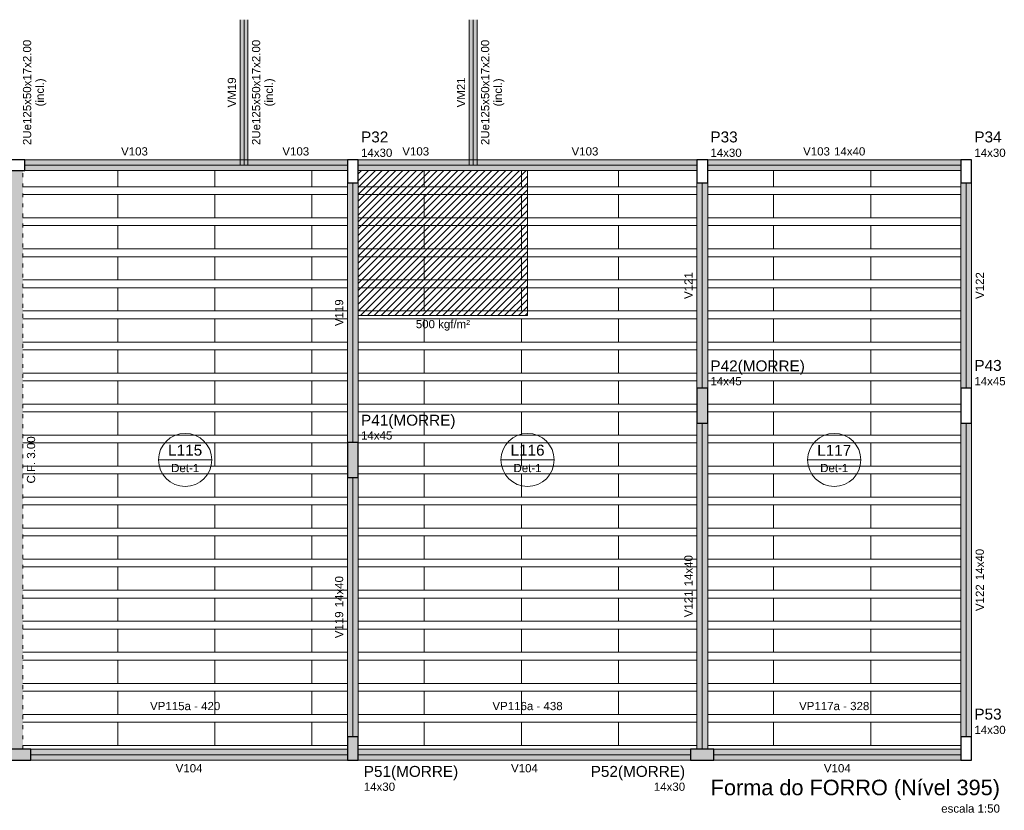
# Model space of a CAD drawing. Header units: millimetres. Extents: x 10906 to 25863, y 1966 to 4861.
# Tile 93 of 163: x 11477 to 11503, y 2928 to 2948. Entities that reach past the tile are written whole.
import ezdxf

# ---------------------------------------------------------------- set-up
doc = ezdxf.new("R2010")
doc.units = ezdxf.units.MM
doc.linetypes.add('DOT2', pattern=[3.175, 0, -3.175])
for name, color, linetype, lineweight in [('CR-Paredes', 7, 'Continuous', 5), ('CR-Textos dos elementos', 4, 'Continuous', 30), ('FO-Contraflechas', 7, 'Continuous', 5), ('FO-Eixos', 5, 'Continuous', 5), ('FO-Hachura pilar que morre', 106, 'Continuous', 5), ('FO-Hachura viga', 41, 'Continuous', 5), ('FO-Hachura viga chata ou invertida', 70, 'Continuous', 5), ('FO-Hachura viga genérica inclinada', 243, 'Continuous', 5), ('FO-Hachuras das lajes', 1, 'Continuous', 20), ('FO-Pilares', 4, 'Continuous', 30), ('FO-Textos das lajes', 3, 'Continuous', 20), ('FO-Textos das vigas', 7, 'Continuous', 5), ('FO-Textos dos pilares', 7, 'Continuous', 5), ('FO-Títulos', 7, 'Continuous', 20), ('FO-Vigas', 1, 'Continuous', 20), ('FO-Vigas genéricas', 1, 'Continuous', 20), ('LC-Textos', 7, 'Continuous', 20)]:
    doc.layers.add(name, color=color, linetype=linetype, lineweight=lineweight)
doc.styles.add('Arial', font='arial.ttf')

msp = doc.modelspace()

# ---------------------------------------------------------------- hatches: boundary and pattern name
at = {"layer": 'CR-Paredes', "linetype": 'Continuous'}
h = msp.add_hatch(dxfattribs=at)
h.set_pattern_fill('ANSI31', color=256, style=0)
h.set_pattern_definition([(45, (11419.78654, 2929.25891), (-0.08838835, 0.08838835), [])])
h.paths.add_polyline_path([(11486.02654, 2940.57891), (11490.38654, 2940.57891), (11490.38654, 2944.31891), (11486.02654, 2944.31891), (11486.02654, 2940.57891)])
at = {"layer": 'FO-Hachura pilar que morre', "linetype": 'Continuous'}
for points in [[(11494.74654, 2937.80891), (11494.88654, 2937.80891), (11495.02654, 2937.80891), (11495.02654, 2938.25891), (11495.02654, 2938.70891), (11494.88654, 2938.70891), (11494.74654, 2938.70891), (11494.74654, 2938.25891)], [(11485.74654, 2936.40891), (11485.88654, 2936.40891), (11486.02654, 2936.40891), (11486.02654, 2936.85891), (11486.02654, 2937.30891), (11485.88654, 2937.30891), (11485.74654, 2937.30891), (11485.74654, 2936.85891)], [(11485.74654, 2929.11891), (11485.88654, 2929.11891), (11486.02654, 2929.11891), (11486.02654, 2929.41891), (11486.02654, 2929.71891), (11485.88654, 2929.71891), (11485.74654, 2929.71891), (11485.74654, 2929.41891)], [(11477.58654, 2929.11891), (11477.58654, 2929.25891), (11477.58654, 2929.39891), (11477.13654, 2929.39891), (11476.68654, 2929.39891), (11476.68654, 2929.25891), (11476.68654, 2929.11891), (11477.13654, 2929.11891)], [(11495.18654, 2929.11891), (11495.18654, 2929.25891), (11495.18654, 2929.39891), (11494.88654, 2929.39891), (11494.58654, 2929.39891), (11494.58654, 2929.25891), (11494.58654, 2929.11891), (11494.88654, 2929.11891)]]:
    msp.add_hatch(color=256, dxfattribs=at).paths.add_polyline_path(points)
at = {"layer": 'FO-Hachura viga', "linetype": 'Continuous'}
for points in [[(11483.08454, 2944.59891), (11483.08454, 2944.59891), (11477.43654, 2944.59891), (11477.43654, 2944.31891), (11483.08454, 2944.31891), (11483.08454, 2944.59891)], [(11485.74654, 2944.59891), (11485.74654, 2944.59891), (11483.08454, 2944.59891), (11483.08454, 2944.31891), (11485.74654, 2944.31891), (11485.74654, 2944.59891)], [(11488.98454, 2944.59891), (11488.98454, 2944.59891), (11486.02654, 2944.59891), (11486.02654, 2944.31891), (11488.98454, 2944.31891), (11488.98454, 2944.59891)], [(11494.74654, 2944.59911), (11494.74654, 2944.59911), (11488.98454, 2944.59911), (11488.98454, 2944.31891), (11494.74654, 2944.31891), (11494.74654, 2944.59911)], [(11501.54654, 2944.59891), (11501.54654, 2944.59891), (11495.02654, 2944.59891), (11495.02654, 2944.31891), (11501.54654, 2944.31891), (11501.54654, 2944.59891)], [(11486.02654, 2943.99891), (11486.02654, 2943.99891), (11485.74654, 2943.99891), (11485.74654, 2937.30891), (11486.02654, 2937.30891), (11486.02654, 2943.99891)], [(11495.02654, 2943.99891), (11495.02654, 2943.99891), (11494.74654, 2943.99891), (11494.74654, 2938.70891), (11495.02654, 2938.70891), (11495.02654, 2943.99891)], [(11501.82654, 2943.99891), (11501.82654, 2943.99891), (11501.54654, 2943.99891), (11501.54654, 2938.70891), (11501.82654, 2938.70891), (11501.82654, 2943.99891)], [(11495.02654, 2937.80891), (11495.02654, 2937.80891), (11494.74654, 2937.80891), (11494.74654, 2929.39891), (11495.02654, 2929.39891), (11495.02654, 2937.80891)], [(11501.82654, 2937.80891), (11501.82654, 2937.80891), (11501.54654, 2937.80891), (11501.54654, 2929.71891), (11501.82654, 2929.71891), (11501.82654, 2937.80891)], [(11486.02654, 2936.40891), (11486.02654, 2936.40891), (11485.74654, 2936.40891), (11485.74654, 2929.71891), (11486.02654, 2929.71891), (11486.02654, 2936.40891)], [(11485.74654, 2929.39891), (11485.74654, 2929.39891), (11477.58654, 2929.39891), (11477.58654, 2929.11891), (11485.74654, 2929.11891), (11485.74654, 2929.39891)], [(11494.58654, 2929.39891), (11494.58654, 2929.39891), (11486.02654, 2929.39891), (11486.02654, 2929.11891), (11494.58654, 2929.11891), (11494.58654, 2929.39891)], [(11501.54654, 2929.39891), (11501.54654, 2929.39891), (11495.18654, 2929.39891), (11495.18654, 2929.11891), (11501.54654, 2929.11891), (11501.54654, 2929.39891)]]:
    msp.add_hatch(color=256, dxfattribs=at).paths.add_polyline_path(points)
at = {"layer": 'FO-Hachura viga chata ou invertida', "linetype": 'Continuous'}
msp.add_hatch(color=256, dxfattribs=at).paths.add_polyline_path([(11477.38654, 2944.31891), (11477.38654, 2944.31891), (11476.88654, 2944.31891), (11476.88654, 2929.39891), (11477.38654, 2929.39891), (11477.38654, 2944.31891)])
at = {"layer": 'FO-Hachura viga genérica inclinada', "linetype": 'Continuous'}
for points in [[(11483.18454, 2948.20891), (11483.18454, 2948.20891), (11482.98454, 2948.20891), (11482.98454, 2944.45891), (11483.18454, 2944.45891), (11483.18454, 2948.20891)], [(11489.08454, 2948.20891), (11489.08454, 2948.20891), (11488.88454, 2948.20891), (11488.88454, 2944.45891), (11489.08454, 2944.45891), (11489.08454, 2948.20891)]]:
    msp.add_hatch(color=256, dxfattribs=at).paths.add_polyline_path(points)

# ---------------------------------------------------------------- linework, layer by layer
at = {"layer": 'CR-Paredes'}
msp.add_lwpolyline([(11486.02654, 2940.57891), (11490.38654, 2940.57891), (11490.38654, 2944.31891), (11486.02654, 2944.31891), (11486.02654, 2940.57891)], close=True, dxfattribs=at)
at = {"layer": 'FO-Eixos'}
for p, q in [((11483.08454, 2944.45891), (11483.08454, 2948.20891)), ((11488.98454, 2944.45891), (11488.98454, 2948.20891)), ((11477.43654, 2944.45891), (11483.08454, 2944.45891)), ((11483.08454, 2944.45891), (11485.74654, 2944.45891)), ((11486.02654, 2944.45891), (11488.98454, 2944.45891)), ((11488.98454, 2944.45891), (11494.74654, 2944.45891)), ((11495.02654, 2944.45891), (11501.54654, 2944.45891)), ((11485.88654, 2937.30891), (11485.88654, 2943.99891)), ((11494.88654, 2938.70891), (11494.88654, 2943.99891)), ((11501.68654, 2938.70891), (11501.68654, 2943.99891)), ((11494.88654, 2929.39891), (11494.88654, 2937.80891)), ((11501.68654, 2929.71891), (11501.68654, 2937.80891)), ((11485.88654, 2929.71891), (11485.88654, 2936.40891)), ((11477.58654, 2929.25891), (11485.74654, 2929.25891)), ((11486.02654, 2929.25891), (11494.58654, 2929.25891)), ((11495.18654, 2929.25891), (11501.54654, 2929.25891))]:
    msp.add_line(p, q, dxfattribs=at)
for points in [[(11477.38654, 2943.89891), (11479.83154, 2943.89891), (11479.83154, 2944.31891)], [(11479.83154, 2944.31891), (11479.83154, 2943.89891), (11482.33154, 2943.89891), (11482.33154, 2944.31891)], [(11482.33154, 2944.31891), (11482.33154, 2943.89891), (11484.83154, 2943.89891), (11484.83154, 2944.31891)], [(11484.83154, 2944.31891), (11484.83154, 2943.89891), (11485.74654, 2943.89891)], [(11486.02654, 2943.89891), (11487.72654, 2943.89891), (11487.72654, 2944.31891)], [(11487.72654, 2944.31891), (11487.72654, 2943.89891), (11490.22654, 2943.89891), (11490.22654, 2944.31891)], [(11490.22654, 2944.31891), (11490.22654, 2943.89891), (11492.72654, 2943.89891), (11492.72654, 2944.31891)], [(11492.72654, 2944.31891), (11492.72654, 2943.89891), (11494.74654, 2943.89891)], [(11495.02654, 2943.89891), (11496.72654, 2943.89891), (11496.72654, 2944.31891)], [(11496.72654, 2944.31891), (11496.72654, 2943.89891), (11499.22654, 2943.89891), (11499.22654, 2944.31891)], [(11499.22654, 2944.31891), (11499.22654, 2943.89891), (11501.54654, 2943.89891)], [(11477.38654, 2943.09891), (11479.83154, 2943.09891), (11479.83154, 2943.69891), (11477.38654, 2943.69891)], [(11485.74654, 2943.69891), (11484.83154, 2943.69891), (11484.83154, 2943.09891), (11485.74654, 2943.09891)], [(11486.02654, 2943.09891), (11487.72654, 2943.09891), (11487.72654, 2943.69891), (11486.02654, 2943.69891)], [(11494.74654, 2943.69891), (11492.72654, 2943.69891), (11492.72654, 2943.09891), (11494.74654, 2943.09891)], [(11495.02654, 2943.09891), (11496.72654, 2943.09891), (11496.72654, 2943.69891), (11495.02654, 2943.69891)], [(11501.54654, 2943.69891), (11499.22654, 2943.69891), (11499.22654, 2943.09891), (11501.54654, 2943.09891)], [(11477.38654, 2942.29891), (11479.83154, 2942.29891), (11479.83154, 2942.89891), (11477.38654, 2942.89891)], [(11485.74654, 2942.89891), (11484.83154, 2942.89891), (11484.83154, 2942.29891), (11485.74654, 2942.29891)], [(11486.02654, 2942.29891), (11487.72654, 2942.29891), (11487.72654, 2942.89891), (11486.02654, 2942.89891)], [(11494.74654, 2942.89891), (11492.72654, 2942.89891), (11492.72654, 2942.29891), (11494.74654, 2942.29891)], [(11495.02654, 2942.29891), (11496.72654, 2942.29891), (11496.72654, 2942.89891), (11495.02654, 2942.89891)], [(11501.54654, 2942.89891), (11499.22654, 2942.89891), (11499.22654, 2942.29891), (11501.54654, 2942.29891)], [(11477.38654, 2941.49891), (11479.83154, 2941.49891), (11479.83154, 2942.09891), (11477.38654, 2942.09891)], [(11485.74654, 2942.09891), (11484.83154, 2942.09891), (11484.83154, 2941.49891), (11485.74654, 2941.49891)], [(11486.02654, 2941.49891), (11487.72654, 2941.49891), (11487.72654, 2942.09891), (11486.02654, 2942.09891)], [(11494.74654, 2942.09891), (11492.72654, 2942.09891), (11492.72654, 2941.49891), (11494.74654, 2941.49891)], [(11495.02654, 2941.49891), (11496.72654, 2941.49891), (11496.72654, 2942.09891), (11495.02654, 2942.09891)], [(11501.54654, 2942.09891), (11499.22654, 2942.09891), (11499.22654, 2941.49891), (11501.54654, 2941.49891)], [(11477.38654, 2940.69891), (11479.83154, 2940.69891), (11479.83154, 2941.29891), (11477.38654, 2941.29891)], [(11485.74654, 2941.29891), (11484.83154, 2941.29891), (11484.83154, 2940.69891), (11485.74654, 2940.69891)], [(11486.02654, 2940.69891), (11487.72654, 2940.69891), (11487.72654, 2941.29891), (11486.02654, 2941.29891)], [(11494.74654, 2941.29891), (11492.72654, 2941.29891), (11492.72654, 2940.69891), (11494.74654, 2940.69891)], [(11495.02654, 2940.69891), (11496.72654, 2940.69891), (11496.72654, 2941.29891), (11495.02654, 2941.29891)], [(11501.54654, 2941.29891), (11499.22654, 2941.29891), (11499.22654, 2940.69891), (11501.54654, 2940.69891)], [(11477.38654, 2939.89891), (11479.83154, 2939.89891), (11479.83154, 2940.49891), (11477.38654, 2940.49891)], [(11485.74654, 2940.49891), (11484.83154, 2940.49891), (11484.83154, 2939.89891), (11485.74654, 2939.89891)], [(11486.02654, 2939.89891), (11487.72654, 2939.89891), (11487.72654, 2940.49891), (11486.02654, 2940.49891)], [(11494.74654, 2940.49891), (11492.72654, 2940.49891), (11492.72654, 2939.89891), (11494.74654, 2939.89891)], [(11495.02654, 2939.89891), (11496.72654, 2939.89891), (11496.72654, 2940.49891), (11495.02654, 2940.49891)], [(11501.54654, 2940.49891), (11499.22654, 2940.49891), (11499.22654, 2939.89891), (11501.54654, 2939.89891)], [(11477.38654, 2939.09891), (11479.83154, 2939.09891), (11479.83154, 2939.69891), (11477.38654, 2939.69891)], [(11485.74654, 2939.69891), (11484.83154, 2939.69891), (11484.83154, 2939.09891), (11485.74654, 2939.09891)], [(11486.02654, 2939.09891), (11487.72654, 2939.09891), (11487.72654, 2939.69891), (11486.02654, 2939.69891)], [(11494.74654, 2939.69891), (11492.72654, 2939.69891), (11492.72654, 2939.09891), (11494.74654, 2939.09891)], [(11495.02654, 2939.09891), (11496.72654, 2939.09891), (11496.72654, 2939.69891), (11495.02654, 2939.69891)], [(11501.54654, 2939.69891), (11499.22654, 2939.69891), (11499.22654, 2939.09891), (11501.54654, 2939.09891)], [(11477.38654, 2938.29891), (11479.83154, 2938.29891), (11479.83154, 2938.89891), (11477.38654, 2938.89891)], [(11485.74654, 2938.89891), (11484.83154, 2938.89891), (11484.83154, 2938.29891), (11485.74654, 2938.29891)], [(11486.02654, 2938.29891), (11487.72654, 2938.29891), (11487.72654, 2938.89891), (11486.02654, 2938.89891)], [(11494.74654, 2938.89891), (11492.72654, 2938.89891), (11492.72654, 2938.29891), (11494.74654, 2938.29891)], [(11495.02654, 2938.29891), (11496.72654, 2938.29891), (11496.72654, 2938.89891), (11495.02654, 2938.89891)], [(11501.54654, 2938.89891), (11499.22654, 2938.89891), (11499.22654, 2938.29891), (11501.54654, 2938.29891)], [(11477.38654, 2937.49891), (11479.83154, 2937.49891), (11479.83154, 2938.09891), (11477.38654, 2938.09891)], [(11485.74654, 2938.09891), (11484.83154, 2938.09891), (11484.83154, 2937.49891), (11485.74654, 2937.49891)], [(11486.02654, 2937.49891), (11487.72654, 2937.49891), (11487.72654, 2938.09891), (11486.02654, 2938.09891)], [(11494.74654, 2938.09891), (11492.72654, 2938.09891), (11492.72654, 2937.49891), (11494.74654, 2937.49891)], [(11495.02654, 2937.49891), (11496.72654, 2937.49891), (11496.72654, 2938.09891), (11495.02654, 2938.09891)], [(11501.54654, 2938.09891), (11499.22654, 2938.09891), (11499.22654, 2937.49891), (11501.54654, 2937.49891)], [(11477.38654, 2936.69891), (11479.83154, 2936.69891), (11479.83154, 2937.29891), (11477.38654, 2937.29891)], [(11485.74654, 2937.29891), (11484.83154, 2937.29891), (11484.83154, 2936.69891), (11485.74654, 2936.69891)], [(11486.02654, 2936.69891), (11487.72654, 2936.69891), (11487.72654, 2937.29891), (11486.02654, 2937.29891)], [(11494.74654, 2937.29891), (11492.72654, 2937.29891), (11492.72654, 2936.69891), (11494.74654, 2936.69891)], [(11495.02654, 2936.69891), (11496.72654, 2936.69891), (11496.72654, 2937.29891), (11495.02654, 2937.29891)], [(11501.54654, 2937.29891), (11499.22654, 2937.29891), (11499.22654, 2936.69891), (11501.54654, 2936.69891)], [(11477.38654, 2935.89891), (11479.83154, 2935.89891), (11479.83154, 2936.49891), (11477.38654, 2936.49891)], [(11485.74654, 2936.49891), (11484.83154, 2936.49891), (11484.83154, 2935.89891), (11485.74654, 2935.89891)], [(11486.02654, 2935.89891), (11487.72654, 2935.89891), (11487.72654, 2936.49891), (11486.02654, 2936.49891)], [(11494.74654, 2936.49891), (11492.72654, 2936.49891), (11492.72654, 2935.89891), (11494.74654, 2935.89891)], [(11495.02654, 2935.89891), (11496.72654, 2935.89891), (11496.72654, 2936.49891), (11495.02654, 2936.49891)], [(11501.54654, 2936.49891), (11499.22654, 2936.49891), (11499.22654, 2935.89891), (11501.54654, 2935.89891)], [(11477.38654, 2935.09891), (11479.83154, 2935.09891), (11479.83154, 2935.69891), (11477.38654, 2935.69891)], [(11485.74654, 2935.69891), (11484.83154, 2935.69891), (11484.83154, 2935.09891), (11485.74654, 2935.09891)], [(11486.02654, 2935.09891), (11487.72654, 2935.09891), (11487.72654, 2935.69891), (11486.02654, 2935.69891)], [(11494.74654, 2935.69891), (11492.72654, 2935.69891), (11492.72654, 2935.09891), (11494.74654, 2935.09891)], [(11495.02654, 2935.09891), (11496.72654, 2935.09891), (11496.72654, 2935.69891), (11495.02654, 2935.69891)], [(11501.54654, 2935.69891), (11499.22654, 2935.69891), (11499.22654, 2935.09891), (11501.54654, 2935.09891)], [(11477.38654, 2934.29891), (11479.83154, 2934.29891), (11479.83154, 2934.89891), (11477.38654, 2934.89891)], [(11485.74654, 2934.89891), (11484.83154, 2934.89891), (11484.83154, 2934.29891), (11485.74654, 2934.29891)], [(11486.02654, 2934.29891), (11487.72654, 2934.29891), (11487.72654, 2934.89891), (11486.02654, 2934.89891)], [(11494.74654, 2934.89891), (11492.72654, 2934.89891), (11492.72654, 2934.29891), (11494.74654, 2934.29891)], [(11495.02654, 2934.29891), (11496.72654, 2934.29891), (11496.72654, 2934.89891), (11495.02654, 2934.89891)], [(11501.54654, 2934.89891), (11499.22654, 2934.89891), (11499.22654, 2934.29891), (11501.54654, 2934.29891)], [(11477.38654, 2933.49891), (11479.83154, 2933.49891), (11479.83154, 2934.09891), (11477.38654, 2934.09891)], [(11485.74654, 2934.09891), (11484.83154, 2934.09891), (11484.83154, 2933.49891), (11485.74654, 2933.49891)], [(11486.02654, 2933.49891), (11487.72654, 2933.49891), (11487.72654, 2934.09891), (11486.02654, 2934.09891)], [(11494.74654, 2934.09891), (11492.72654, 2934.09891), (11492.72654, 2933.49891), (11494.74654, 2933.49891)], [(11495.02654, 2933.49891), (11496.72654, 2933.49891), (11496.72654, 2934.09891), (11495.02654, 2934.09891)], [(11501.54654, 2934.09891), (11499.22654, 2934.09891), (11499.22654, 2933.49891), (11501.54654, 2933.49891)], [(11477.38654, 2932.69891), (11479.83154, 2932.69891), (11479.83154, 2933.29891), (11477.38654, 2933.29891)], [(11485.74654, 2933.29891), (11484.83154, 2933.29891), (11484.83154, 2932.69891), (11485.74654, 2932.69891)], [(11486.02654, 2932.69891), (11487.72654, 2932.69891), (11487.72654, 2933.29891), (11486.02654, 2933.29891)], [(11494.74654, 2933.29891), (11492.72654, 2933.29891), (11492.72654, 2932.69891), (11494.74654, 2932.69891)], [(11495.02654, 2932.69891), (11496.72654, 2932.69891), (11496.72654, 2933.29891), (11495.02654, 2933.29891)], [(11501.54654, 2933.29891), (11499.22654, 2933.29891), (11499.22654, 2932.69891), (11501.54654, 2932.69891)], [(11477.38654, 2931.89891), (11479.83154, 2931.89891), (11479.83154, 2932.49891), (11477.38654, 2932.49891)], [(11485.74654, 2932.49891), (11484.83154, 2932.49891), (11484.83154, 2931.89891), (11485.74654, 2931.89891)], [(11486.02654, 2931.89891), (11487.72654, 2931.89891), (11487.72654, 2932.49891), (11486.02654, 2932.49891)], [(11494.74654, 2932.49891), (11492.72654, 2932.49891), (11492.72654, 2931.89891), (11494.74654, 2931.89891)], [(11495.02654, 2931.89891), (11496.72654, 2931.89891), (11496.72654, 2932.49891), (11495.02654, 2932.49891)], [(11501.54654, 2932.49891), (11499.22654, 2932.49891), (11499.22654, 2931.89891), (11501.54654, 2931.89891)], [(11477.38654, 2931.09891), (11479.83154, 2931.09891), (11479.83154, 2931.69891), (11477.38654, 2931.69891)], [(11485.74654, 2931.69891), (11484.83154, 2931.69891), (11484.83154, 2931.09891), (11485.74654, 2931.09891)], [(11486.02654, 2931.09891), (11487.72654, 2931.09891), (11487.72654, 2931.69891), (11486.02654, 2931.69891)], [(11494.74654, 2931.69891), (11492.72654, 2931.69891), (11492.72654, 2931.09891), (11494.74654, 2931.09891)], [(11495.02654, 2931.09891), (11496.72654, 2931.09891), (11496.72654, 2931.69891), (11495.02654, 2931.69891)], [(11501.54654, 2931.69891), (11499.22654, 2931.69891), (11499.22654, 2931.09891), (11501.54654, 2931.09891)], [(11477.38654, 2930.29891), (11479.83154, 2930.29891), (11479.83154, 2930.89891), (11477.38654, 2930.89891)], [(11485.74654, 2930.89891), (11484.83154, 2930.89891), (11484.83154, 2930.29891), (11485.74654, 2930.29891)], [(11486.02654, 2930.29891), (11487.72654, 2930.29891), (11487.72654, 2930.89891), (11486.02654, 2930.89891)], [(11494.74654, 2930.89891), (11492.72654, 2930.89891), (11492.72654, 2930.29891), (11494.74654, 2930.29891)], [(11495.02654, 2930.29891), (11496.72654, 2930.29891), (11496.72654, 2930.89891), (11495.02654, 2930.89891)], [(11501.54654, 2930.89891), (11499.22654, 2930.89891), (11499.22654, 2930.29891), (11501.54654, 2930.29891)], [(11477.38654, 2929.49891), (11479.83154, 2929.49891), (11479.83154, 2930.09891), (11477.38654, 2930.09891)], [(11485.74654, 2930.09891), (11484.83154, 2930.09891), (11484.83154, 2929.49891), (11485.74654, 2929.49891)], [(11486.02654, 2929.49891), (11487.72654, 2929.49891), (11487.72654, 2930.09891), (11486.02654, 2930.09891)], [(11494.74654, 2930.09891), (11492.72654, 2930.09891), (11492.72654, 2929.49891), (11494.74654, 2929.49891)], [(11495.02654, 2929.49891), (11496.72654, 2929.49891), (11496.72654, 2930.09891), (11495.02654, 2930.09891)], [(11501.54654, 2930.09891), (11499.22654, 2930.09891), (11499.22654, 2929.49891), (11501.54654, 2929.49891)]]:
    msp.add_lwpolyline(points, dxfattribs=at)
for points in [[(11479.83154, 2943.09891), (11482.33154, 2943.09891), (11482.33154, 2943.69891), (11479.83154, 2943.69891), (11479.83154, 2943.09891)], [(11482.33154, 2943.09891), (11484.83154, 2943.09891), (11484.83154, 2943.69891), (11482.33154, 2943.69891), (11482.33154, 2943.09891)], [(11487.72654, 2943.09891), (11490.22654, 2943.09891), (11490.22654, 2943.69891), (11487.72654, 2943.69891), (11487.72654, 2943.09891)], [(11490.22654, 2943.09891), (11492.72654, 2943.09891), (11492.72654, 2943.69891), (11490.22654, 2943.69891), (11490.22654, 2943.09891)], [(11496.72654, 2943.09891), (11499.22654, 2943.09891), (11499.22654, 2943.69891), (11496.72654, 2943.69891), (11496.72654, 2943.09891)], [(11479.83154, 2942.29891), (11482.33154, 2942.29891), (11482.33154, 2942.89891), (11479.83154, 2942.89891), (11479.83154, 2942.29891)], [(11482.33154, 2942.29891), (11484.83154, 2942.29891), (11484.83154, 2942.89891), (11482.33154, 2942.89891), (11482.33154, 2942.29891)], [(11487.72654, 2942.29891), (11490.22654, 2942.29891), (11490.22654, 2942.89891), (11487.72654, 2942.89891), (11487.72654, 2942.29891)], [(11490.22654, 2942.29891), (11492.72654, 2942.29891), (11492.72654, 2942.89891), (11490.22654, 2942.89891), (11490.22654, 2942.29891)], [(11496.72654, 2942.29891), (11499.22654, 2942.29891), (11499.22654, 2942.89891), (11496.72654, 2942.89891), (11496.72654, 2942.29891)], [(11479.83154, 2941.49891), (11482.33154, 2941.49891), (11482.33154, 2942.09891), (11479.83154, 2942.09891), (11479.83154, 2941.49891)], [(11482.33154, 2941.49891), (11484.83154, 2941.49891), (11484.83154, 2942.09891), (11482.33154, 2942.09891), (11482.33154, 2941.49891)], [(11487.72654, 2941.49891), (11490.22654, 2941.49891), (11490.22654, 2942.09891), (11487.72654, 2942.09891), (11487.72654, 2941.49891)], [(11490.22654, 2941.49891), (11492.72654, 2941.49891), (11492.72654, 2942.09891), (11490.22654, 2942.09891), (11490.22654, 2941.49891)], [(11496.72654, 2941.49891), (11499.22654, 2941.49891), (11499.22654, 2942.09891), (11496.72654, 2942.09891), (11496.72654, 2941.49891)], [(11479.83154, 2940.69891), (11482.33154, 2940.69891), (11482.33154, 2941.29891), (11479.83154, 2941.29891), (11479.83154, 2940.69891)], [(11482.33154, 2940.69891), (11484.83154, 2940.69891), (11484.83154, 2941.29891), (11482.33154, 2941.29891), (11482.33154, 2940.69891)], [(11487.72654, 2940.69891), (11490.22654, 2940.69891), (11490.22654, 2941.29891), (11487.72654, 2941.29891), (11487.72654, 2940.69891)], [(11490.22654, 2940.69891), (11492.72654, 2940.69891), (11492.72654, 2941.29891), (11490.22654, 2941.29891), (11490.22654, 2940.69891)], [(11496.72654, 2940.69891), (11499.22654, 2940.69891), (11499.22654, 2941.29891), (11496.72654, 2941.29891), (11496.72654, 2940.69891)], [(11479.83154, 2939.89891), (11482.33154, 2939.89891), (11482.33154, 2940.49891), (11479.83154, 2940.49891), (11479.83154, 2939.89891)], [(11482.33154, 2939.89891), (11484.83154, 2939.89891), (11484.83154, 2940.49891), (11482.33154, 2940.49891), (11482.33154, 2939.89891)], [(11487.72654, 2939.89891), (11490.22654, 2939.89891), (11490.22654, 2940.49891), (11487.72654, 2940.49891), (11487.72654, 2939.89891)], [(11490.22654, 2939.89891), (11492.72654, 2939.89891), (11492.72654, 2940.49891), (11490.22654, 2940.49891), (11490.22654, 2939.89891)], [(11496.72654, 2939.89891), (11499.22654, 2939.89891), (11499.22654, 2940.49891), (11496.72654, 2940.49891), (11496.72654, 2939.89891)], [(11479.83154, 2939.09891), (11482.33154, 2939.09891), (11482.33154, 2939.69891), (11479.83154, 2939.69891), (11479.83154, 2939.09891)], [(11482.33154, 2939.09891), (11484.83154, 2939.09891), (11484.83154, 2939.69891), (11482.33154, 2939.69891), (11482.33154, 2939.09891)], [(11487.72654, 2939.09891), (11490.22654, 2939.09891), (11490.22654, 2939.69891), (11487.72654, 2939.69891), (11487.72654, 2939.09891)], [(11490.22654, 2939.09891), (11492.72654, 2939.09891), (11492.72654, 2939.69891), (11490.22654, 2939.69891), (11490.22654, 2939.09891)], [(11496.72654, 2939.09891), (11499.22654, 2939.09891), (11499.22654, 2939.69891), (11496.72654, 2939.69891), (11496.72654, 2939.09891)], [(11479.83154, 2938.29891), (11482.33154, 2938.29891), (11482.33154, 2938.89891), (11479.83154, 2938.89891), (11479.83154, 2938.29891)], [(11482.33154, 2938.29891), (11484.83154, 2938.29891), (11484.83154, 2938.89891), (11482.33154, 2938.89891), (11482.33154, 2938.29891)], [(11487.72654, 2938.29891), (11490.22654, 2938.29891), (11490.22654, 2938.89891), (11487.72654, 2938.89891), (11487.72654, 2938.29891)], [(11490.22654, 2938.29891), (11492.72654, 2938.29891), (11492.72654, 2938.89891), (11490.22654, 2938.89891), (11490.22654, 2938.29891)], [(11496.72654, 2938.29891), (11499.22654, 2938.29891), (11499.22654, 2938.89891), (11496.72654, 2938.89891), (11496.72654, 2938.29891)], [(11479.83154, 2937.49891), (11482.33154, 2937.49891), (11482.33154, 2938.09891), (11479.83154, 2938.09891), (11479.83154, 2937.49891)], [(11482.33154, 2937.49891), (11484.83154, 2937.49891), (11484.83154, 2938.09891), (11482.33154, 2938.09891), (11482.33154, 2937.49891)], [(11487.72654, 2937.49891), (11490.22654, 2937.49891), (11490.22654, 2938.09891), (11487.72654, 2938.09891), (11487.72654, 2937.49891)], [(11490.22654, 2937.49891), (11492.72654, 2937.49891), (11492.72654, 2938.09891), (11490.22654, 2938.09891), (11490.22654, 2937.49891)], [(11496.72654, 2937.49891), (11499.22654, 2937.49891), (11499.22654, 2938.09891), (11496.72654, 2938.09891), (11496.72654, 2937.49891)], [(11479.83154, 2936.69891), (11482.33154, 2936.69891), (11482.33154, 2937.29891), (11479.83154, 2937.29891), (11479.83154, 2936.69891)], [(11482.33154, 2936.69891), (11484.83154, 2936.69891), (11484.83154, 2937.29891), (11482.33154, 2937.29891), (11482.33154, 2936.69891)], [(11487.72654, 2936.69891), (11490.22654, 2936.69891), (11490.22654, 2937.29891), (11487.72654, 2937.29891), (11487.72654, 2936.69891)], [(11490.22654, 2936.69891), (11492.72654, 2936.69891), (11492.72654, 2937.29891), (11490.22654, 2937.29891), (11490.22654, 2936.69891)], [(11496.72654, 2936.69891), (11499.22654, 2936.69891), (11499.22654, 2937.29891), (11496.72654, 2937.29891), (11496.72654, 2936.69891)], [(11479.83154, 2935.89891), (11482.33154, 2935.89891), (11482.33154, 2936.49891), (11479.83154, 2936.49891), (11479.83154, 2935.89891)], [(11482.33154, 2935.89891), (11484.83154, 2935.89891), (11484.83154, 2936.49891), (11482.33154, 2936.49891), (11482.33154, 2935.89891)], [(11487.72654, 2935.89891), (11490.22654, 2935.89891), (11490.22654, 2936.49891), (11487.72654, 2936.49891), (11487.72654, 2935.89891)], [(11490.22654, 2935.89891), (11492.72654, 2935.89891), (11492.72654, 2936.49891), (11490.22654, 2936.49891), (11490.22654, 2935.89891)], [(11496.72654, 2935.89891), (11499.22654, 2935.89891), (11499.22654, 2936.49891), (11496.72654, 2936.49891), (11496.72654, 2935.89891)], [(11479.83154, 2935.09891), (11482.33154, 2935.09891), (11482.33154, 2935.69891), (11479.83154, 2935.69891), (11479.83154, 2935.09891)], [(11482.33154, 2935.09891), (11484.83154, 2935.09891), (11484.83154, 2935.69891), (11482.33154, 2935.69891), (11482.33154, 2935.09891)], [(11487.72654, 2935.09891), (11490.22654, 2935.09891), (11490.22654, 2935.69891), (11487.72654, 2935.69891), (11487.72654, 2935.09891)], [(11490.22654, 2935.09891), (11492.72654, 2935.09891), (11492.72654, 2935.69891), (11490.22654, 2935.69891), (11490.22654, 2935.09891)], [(11496.72654, 2935.09891), (11499.22654, 2935.09891), (11499.22654, 2935.69891), (11496.72654, 2935.69891), (11496.72654, 2935.09891)], [(11479.83154, 2934.29891), (11482.33154, 2934.29891), (11482.33154, 2934.89891), (11479.83154, 2934.89891), (11479.83154, 2934.29891)], [(11482.33154, 2934.29891), (11484.83154, 2934.29891), (11484.83154, 2934.89891), (11482.33154, 2934.89891), (11482.33154, 2934.29891)], [(11487.72654, 2934.29891), (11490.22654, 2934.29891), (11490.22654, 2934.89891), (11487.72654, 2934.89891), (11487.72654, 2934.29891)], [(11490.22654, 2934.29891), (11492.72654, 2934.29891), (11492.72654, 2934.89891), (11490.22654, 2934.89891), (11490.22654, 2934.29891)], [(11496.72654, 2934.29891), (11499.22654, 2934.29891), (11499.22654, 2934.89891), (11496.72654, 2934.89891), (11496.72654, 2934.29891)], [(11479.83154, 2933.49891), (11482.33154, 2933.49891), (11482.33154, 2934.09891), (11479.83154, 2934.09891), (11479.83154, 2933.49891)], [(11482.33154, 2933.49891), (11484.83154, 2933.49891), (11484.83154, 2934.09891), (11482.33154, 2934.09891), (11482.33154, 2933.49891)], [(11487.72654, 2933.49891), (11490.22654, 2933.49891), (11490.22654, 2934.09891), (11487.72654, 2934.09891), (11487.72654, 2933.49891)], [(11490.22654, 2933.49891), (11492.72654, 2933.49891), (11492.72654, 2934.09891), (11490.22654, 2934.09891), (11490.22654, 2933.49891)], [(11496.72654, 2933.49891), (11499.22654, 2933.49891), (11499.22654, 2934.09891), (11496.72654, 2934.09891), (11496.72654, 2933.49891)], [(11479.83154, 2932.69891), (11482.33154, 2932.69891), (11482.33154, 2933.29891), (11479.83154, 2933.29891), (11479.83154, 2932.69891)], [(11482.33154, 2932.69891), (11484.83154, 2932.69891), (11484.83154, 2933.29891), (11482.33154, 2933.29891), (11482.33154, 2932.69891)], [(11487.72654, 2932.69891), (11490.22654, 2932.69891), (11490.22654, 2933.29891), (11487.72654, 2933.29891), (11487.72654, 2932.69891)], [(11490.22654, 2932.69891), (11492.72654, 2932.69891), (11492.72654, 2933.29891), (11490.22654, 2933.29891), (11490.22654, 2932.69891)], [(11496.72654, 2932.69891), (11499.22654, 2932.69891), (11499.22654, 2933.29891), (11496.72654, 2933.29891), (11496.72654, 2932.69891)], [(11479.83154, 2931.89891), (11482.33154, 2931.89891), (11482.33154, 2932.49891), (11479.83154, 2932.49891), (11479.83154, 2931.89891)], [(11482.33154, 2931.89891), (11484.83154, 2931.89891), (11484.83154, 2932.49891), (11482.33154, 2932.49891), (11482.33154, 2931.89891)], [(11487.72654, 2931.89891), (11490.22654, 2931.89891), (11490.22654, 2932.49891), (11487.72654, 2932.49891), (11487.72654, 2931.89891)], [(11490.22654, 2931.89891), (11492.72654, 2931.89891), (11492.72654, 2932.49891), (11490.22654, 2932.49891), (11490.22654, 2931.89891)], [(11496.72654, 2931.89891), (11499.22654, 2931.89891), (11499.22654, 2932.49891), (11496.72654, 2932.49891), (11496.72654, 2931.89891)], [(11479.83154, 2931.09891), (11482.33154, 2931.09891), (11482.33154, 2931.69891), (11479.83154, 2931.69891), (11479.83154, 2931.09891)], [(11482.33154, 2931.09891), (11484.83154, 2931.09891), (11484.83154, 2931.69891), (11482.33154, 2931.69891), (11482.33154, 2931.09891)], [(11487.72654, 2931.09891), (11490.22654, 2931.09891), (11490.22654, 2931.69891), (11487.72654, 2931.69891), (11487.72654, 2931.09891)], [(11490.22654, 2931.09891), (11492.72654, 2931.09891), (11492.72654, 2931.69891), (11490.22654, 2931.69891), (11490.22654, 2931.09891)], [(11496.72654, 2931.09891), (11499.22654, 2931.09891), (11499.22654, 2931.69891), (11496.72654, 2931.69891), (11496.72654, 2931.09891)], [(11479.83154, 2930.29891), (11482.33154, 2930.29891), (11482.33154, 2930.89891), (11479.83154, 2930.89891), (11479.83154, 2930.29891)], [(11482.33154, 2930.29891), (11484.83154, 2930.29891), (11484.83154, 2930.89891), (11482.33154, 2930.89891), (11482.33154, 2930.29891)], [(11487.72654, 2930.29891), (11490.22654, 2930.29891), (11490.22654, 2930.89891), (11487.72654, 2930.89891), (11487.72654, 2930.29891)], [(11490.22654, 2930.29891), (11492.72654, 2930.29891), (11492.72654, 2930.89891), (11490.22654, 2930.89891), (11490.22654, 2930.29891)], [(11496.72654, 2930.29891), (11499.22654, 2930.29891), (11499.22654, 2930.89891), (11496.72654, 2930.89891), (11496.72654, 2930.29891)], [(11479.83154, 2929.49891), (11482.33154, 2929.49891), (11482.33154, 2930.09891), (11479.83154, 2930.09891), (11479.83154, 2929.49891)], [(11482.33154, 2929.49891), (11484.83154, 2929.49891), (11484.83154, 2930.09891), (11482.33154, 2930.09891), (11482.33154, 2929.49891)], [(11487.72654, 2929.49891), (11490.22654, 2929.49891), (11490.22654, 2930.09891), (11487.72654, 2930.09891), (11487.72654, 2929.49891)], [(11490.22654, 2929.49891), (11492.72654, 2929.49891), (11492.72654, 2930.09891), (11490.22654, 2930.09891), (11490.22654, 2929.49891)], [(11496.72654, 2929.49891), (11499.22654, 2929.49891), (11499.22654, 2930.09891), (11496.72654, 2930.09891), (11496.72654, 2929.49891)]]:
    msp.add_lwpolyline(points, close=True, dxfattribs=at)
at = {"layer": 'FO-Hachuras das lajes'}
for p, q in [((11477.38654, 2943.89891), (11485.74654, 2943.89891)), ((11486.02654, 2943.89891), (11494.74654, 2943.89891)), ((11495.02654, 2943.89891), (11501.54654, 2943.89891)), ((11477.38654, 2943.69891), (11485.74654, 2943.69891)), ((11486.02654, 2943.69891), (11494.74654, 2943.69891)), ((11495.02654, 2943.69891), (11501.54654, 2943.69891)), ((11477.38654, 2943.09891), (11485.74654, 2943.09891)), ((11486.02654, 2943.09891), (11494.74654, 2943.09891)), ((11495.02654, 2943.09891), (11501.54654, 2943.09891)), ((11477.38654, 2942.89891), (11485.74654, 2942.89891)), ((11486.02654, 2942.89891), (11494.74654, 2942.89891)), ((11495.02654, 2942.89891), (11501.54654, 2942.89891)), ((11477.38654, 2942.29891), (11485.74654, 2942.29891)), ((11477.38654, 2942.09891), (11485.74654, 2942.09891)), ((11486.02654, 2942.29891), (11494.74654, 2942.29891)), ((11486.02654, 2942.09891), (11494.74654, 2942.09891)), ((11495.02654, 2942.29891), (11501.54654, 2942.29891)), ((11495.02654, 2942.09891), (11501.54654, 2942.09891)), ((11477.38654, 2941.49891), (11485.74654, 2941.49891)), ((11486.02654, 2941.49891), (11494.74654, 2941.49891)), ((11495.02654, 2941.49891), (11501.54654, 2941.49891)), ((11477.38654, 2941.29891), (11485.74654, 2941.29891)), ((11486.02654, 2941.29891), (11494.74654, 2941.29891)), ((11495.02654, 2941.29891), (11501.54654, 2941.29891)), ((11477.38654, 2940.69891), (11485.74654, 2940.69891)), ((11486.02654, 2940.69891), (11494.74654, 2940.69891)), ((11495.02654, 2940.69891), (11501.54654, 2940.69891)), ((11477.38654, 2940.49891), (11485.74654, 2940.49891)), ((11486.02654, 2940.49891), (11494.74654, 2940.49891)), ((11495.02654, 2940.49891), (11501.54654, 2940.49891)), ((11477.38654, 2939.89891), (11485.74654, 2939.89891)), ((11486.02654, 2939.89891), (11494.74654, 2939.89891)), ((11495.02654, 2939.89891), (11501.54654, 2939.89891)), ((11477.38654, 2939.69891), (11485.74654, 2939.69891)), ((11486.02654, 2939.69891), (11494.74654, 2939.69891)), ((11495.02654, 2939.69891), (11501.54654, 2939.69891)), ((11477.38654, 2939.09891), (11485.74654, 2939.09891)), ((11486.02654, 2939.09891), (11494.74654, 2939.09891)), ((11495.02654, 2939.09891), (11501.54654, 2939.09891)), ((11477.38654, 2938.89891), (11485.74654, 2938.89891)), ((11486.02654, 2938.89891), (11494.74654, 2938.89891)), ((11495.02654, 2938.89891), (11501.54654, 2938.89891)), ((11477.38654, 2938.29891), (11485.74654, 2938.29891)), ((11486.02654, 2938.29891), (11494.74654, 2938.29891)), ((11495.02654, 2938.29891), (11501.54654, 2938.29891)), ((11477.38654, 2938.09891), (11485.74654, 2938.09891)), ((11486.02654, 2938.09891), (11494.74654, 2938.09891)), ((11495.02654, 2938.09891), (11501.54654, 2938.09891)), ((11477.38654, 2937.49891), (11485.74654, 2937.49891)), ((11477.38654, 2937.29891), (11485.74654, 2937.29891)), ((11486.02654, 2937.49891), (11494.74654, 2937.49891)), ((11486.02654, 2937.29891), (11494.74654, 2937.29891)), ((11495.02654, 2937.49891), (11501.54654, 2937.49891)), ((11495.02654, 2937.29891), (11501.54654, 2937.29891)), ((11477.38654, 2936.69891), (11485.74654, 2936.69891)), ((11477.38654, 2936.49891), (11485.74654, 2936.49891)), ((11486.02654, 2936.69891), (11494.74654, 2936.69891)), ((11486.02654, 2936.49891), (11494.74654, 2936.49891)), ((11495.02654, 2936.69891), (11501.54654, 2936.69891)), ((11495.02654, 2936.49891), (11501.54654, 2936.49891)), ((11477.38654, 2935.89891), (11485.74654, 2935.89891)), ((11486.02654, 2935.89891), (11494.74654, 2935.89891)), ((11495.02654, 2935.89891), (11501.54654, 2935.89891)), ((11477.38654, 2935.69891), (11485.74654, 2935.69891)), ((11486.02654, 2935.69891), (11494.74654, 2935.69891)), ((11495.02654, 2935.69891), (11501.54654, 2935.69891)), ((11477.38654, 2935.09891), (11485.74654, 2935.09891)), ((11486.02654, 2935.09891), (11494.74654, 2935.09891)), ((11495.02654, 2935.09891), (11501.54654, 2935.09891)), ((11477.38654, 2934.89891), (11485.74654, 2934.89891)), ((11486.02654, 2934.89891), (11494.74654, 2934.89891)), ((11495.02654, 2934.89891), (11501.54654, 2934.89891)), ((11477.38654, 2934.29891), (11485.74654, 2934.29891)), ((11486.02654, 2934.29891), (11494.74654, 2934.29891)), ((11495.02654, 2934.29891), (11501.54654, 2934.29891)), ((11477.38654, 2934.09891), (11485.74654, 2934.09891)), ((11486.02654, 2934.09891), (11494.74654, 2934.09891)), ((11495.02654, 2934.09891), (11501.54654, 2934.09891)), ((11477.38654, 2933.49891), (11485.74654, 2933.49891)), ((11486.02654, 2933.49891), (11494.74654, 2933.49891)), ((11495.02654, 2933.49891), (11501.54654, 2933.49891)), ((11477.38654, 2933.29891), (11485.74654, 2933.29891)), ((11486.02654, 2933.29891), (11494.74654, 2933.29891)), ((11495.02654, 2933.29891), (11501.54654, 2933.29891)), ((11477.38654, 2932.69891), (11485.74654, 2932.69891)), ((11486.02654, 2932.69891), (11494.74654, 2932.69891)), ((11495.02654, 2932.69891), (11501.54654, 2932.69891)), ((11477.38654, 2932.49891), (11485.74654, 2932.49891)), ((11486.02654, 2932.49891), (11494.74654, 2932.49891)), ((11495.02654, 2932.49891), (11501.54654, 2932.49891)), ((11477.38654, 2931.89891), (11485.74654, 2931.89891)), ((11477.38654, 2931.69891), (11485.74654, 2931.69891)), ((11486.02654, 2931.89891), (11494.74654, 2931.89891)), ((11486.02654, 2931.69891), (11494.74654, 2931.69891)), ((11495.02654, 2931.89891), (11501.54654, 2931.89891)), ((11495.02654, 2931.69891), (11501.54654, 2931.69891)), ((11477.38654, 2931.09891), (11485.74654, 2931.09891)), ((11486.02654, 2931.09891), (11494.74654, 2931.09891)), ((11495.02654, 2931.09891), (11501.54654, 2931.09891)), ((11477.38654, 2930.89891), (11485.74654, 2930.89891)), ((11486.02654, 2930.89891), (11494.74654, 2930.89891)), ((11495.02654, 2930.89891), (11501.54654, 2930.89891)), ((11477.38654, 2930.29891), (11485.74654, 2930.29891)), ((11486.02654, 2930.29891), (11494.74654, 2930.29891)), ((11495.02654, 2930.29891), (11501.54654, 2930.29891)), ((11477.38654, 2930.09891), (11485.74654, 2930.09891)), ((11486.02654, 2930.09891), (11494.74654, 2930.09891)), ((11495.02654, 2930.09891), (11501.54654, 2930.09891)), ((11477.38654, 2929.49891), (11485.74654, 2929.49891)), ((11486.02654, 2929.49891), (11494.74654, 2929.49891)), ((11495.02654, 2929.49891), (11501.54654, 2929.49891))]:
    msp.add_line(p, q, dxfattribs=at)
at = {"layer": 'FO-Pilares'}
for points in [[(11477.43654, 2944.31891), (11477.43654, 2944.45891), (11477.43654, 2944.59891), (11477.13654, 2944.59891), (11476.83654, 2944.59891), (11476.83654, 2944.45891), (11476.83654, 2944.31891), (11477.13654, 2944.31891), (11477.43654, 2944.31891)], [(11485.74654, 2943.99891), (11485.88654, 2943.99891), (11486.02654, 2943.99891), (11486.02654, 2944.29891), (11486.02654, 2944.59891), (11485.88654, 2944.59891), (11485.74654, 2944.59891), (11485.74654, 2944.29891), (11485.74654, 2943.99891)], [(11494.74654, 2943.99891), (11494.88654, 2943.99891), (11495.02654, 2943.99891), (11495.02654, 2944.29891), (11495.02654, 2944.59891), (11494.88654, 2944.59891), (11494.74654, 2944.59891), (11494.74654, 2944.29891), (11494.74654, 2943.99891)], [(11501.54654, 2943.99891), (11501.68654, 2943.99891), (11501.82654, 2943.99891), (11501.82654, 2944.29891), (11501.82654, 2944.59891), (11501.68654, 2944.59891), (11501.54654, 2944.59891), (11501.54654, 2944.29891), (11501.54654, 2943.99891)], [(11494.74654, 2937.80891), (11494.88654, 2937.80891), (11495.02654, 2937.80891), (11495.02654, 2938.25891), (11495.02654, 2938.70891), (11494.88654, 2938.70891), (11494.74654, 2938.70891), (11494.74654, 2938.25891), (11494.74654, 2937.80891)], [(11501.54654, 2937.80891), (11501.68654, 2937.80891), (11501.82654, 2937.80891), (11501.82654, 2938.25891), (11501.82654, 2938.70891), (11501.68654, 2938.70891), (11501.54654, 2938.70891), (11501.54654, 2938.25891), (11501.54654, 2937.80891)], [(11485.74654, 2936.40891), (11485.88654, 2936.40891), (11486.02654, 2936.40891), (11486.02654, 2936.85891), (11486.02654, 2937.30891), (11485.88654, 2937.30891), (11485.74654, 2937.30891), (11485.74654, 2936.85891), (11485.74654, 2936.40891)], [(11485.74654, 2929.11891), (11485.88654, 2929.11891), (11486.02654, 2929.11891), (11486.02654, 2929.41891), (11486.02654, 2929.71891), (11485.88654, 2929.71891), (11485.74654, 2929.71891), (11485.74654, 2929.41891), (11485.74654, 2929.11891)], [(11501.54654, 2929.11891), (11501.68654, 2929.11891), (11501.82654, 2929.11891), (11501.82654, 2929.41891), (11501.82654, 2929.71891), (11501.68654, 2929.71891), (11501.54654, 2929.71891), (11501.54654, 2929.41891), (11501.54654, 2929.11891)], [(11477.58654, 2929.11891), (11477.58654, 2929.25891), (11477.58654, 2929.39891), (11477.13654, 2929.39891), (11476.68654, 2929.39891), (11476.68654, 2929.25891), (11476.68654, 2929.11891), (11477.13654, 2929.11891), (11477.58654, 2929.11891)], [(11495.18654, 2929.11891), (11495.18654, 2929.25891), (11495.18654, 2929.39891), (11494.88654, 2929.39891), (11494.58654, 2929.39891), (11494.58654, 2929.25891), (11494.58654, 2929.11891), (11494.88654, 2929.11891), (11495.18654, 2929.11891)]]:
    msp.add_lwpolyline(points, close=True, dxfattribs=at)
at = {"layer": 'FO-Textos das lajes'}
for p, q in [((11480.88113, 2936.85891), (11482.25194, 2936.85891)), ((11489.70113, 2936.85891), (11491.07194, 2936.85891)), ((11497.60113, 2936.85891), (11498.97194, 2936.85891))]:
    msp.add_line(p, q, dxfattribs=at)
for centre in [(11481.56654, 2936.85891), (11490.38654, 2936.85891), (11498.28654, 2936.85891)]:
    msp.add_circle(centre, 0.6854, dxfattribs=at)
at = {"layer": 'FO-Vigas'}
for p, q in [((11477.43654, 2944.59891), (11483.08454, 2944.59891)), ((11483.08454, 2944.59891), (11485.74654, 2944.59891)), ((11486.02654, 2944.59891), (11488.98454, 2944.59891)), ((11488.98454, 2944.59891), (11494.74654, 2944.59891)), ((11495.02654, 2944.59891), (11501.54654, 2944.59891)), ((11477.43654, 2944.31891), (11483.08454, 2944.31891)), ((11483.08454, 2944.31891), (11485.74654, 2944.31891)), ((11486.02654, 2944.31891), (11488.98454, 2944.31891)), ((11488.98454, 2944.31891), (11494.74654, 2944.31891)), ((11495.02654, 2944.31891), (11501.54654, 2944.31891)), ((11485.74654, 2937.30891), (11485.74654, 2943.99891)), ((11486.02654, 2937.30891), (11486.02654, 2943.99891)), ((11494.74654, 2938.70891), (11494.74654, 2943.99891)), ((11495.02654, 2938.70891), (11495.02654, 2943.99891)), ((11501.54654, 2938.70891), (11501.54654, 2943.99891)), ((11501.82654, 2938.70891), (11501.82654, 2943.99891)), ((11494.74654, 2929.39891), (11494.74654, 2937.80891)), ((11495.02654, 2929.39891), (11495.02654, 2937.80891)), ((11501.54654, 2929.71891), (11501.54654, 2937.80891)), ((11501.82654, 2929.71891), (11501.82654, 2937.80891)), ((11485.74654, 2929.71891), (11485.74654, 2936.40891)), ((11486.02654, 2929.71891), (11486.02654, 2936.40891)), ((11477.58654, 2929.39891), (11485.74654, 2929.39891)), ((11486.02654, 2929.39891), (11494.58654, 2929.39891)), ((11495.18654, 2929.39891), (11501.54654, 2929.39891)), ((11477.58654, 2929.11891), (11485.74654, 2929.11891)), ((11486.02654, 2929.11891), (11494.58654, 2929.11891)), ((11495.18654, 2929.11891), (11501.54654, 2929.11891))]:
    msp.add_line(p, q, dxfattribs=at)
at = {"layer": 'FO-Vigas', "linetype": 'DOT2', "ltscale": 0.05}
msp.add_line((11477.38654, 2929.39891), (11477.38654, 2944.31891), dxfattribs=at)
at = {"layer": 'FO-Vigas genéricas'}
for p, q in [((11482.98454, 2944.45891), (11482.98454, 2948.20891)), ((11483.18454, 2944.45891), (11483.18454, 2948.20891)), ((11488.88454, 2944.45891), (11488.88454, 2948.20891)), ((11489.08454, 2944.45891), (11489.08454, 2948.20891))]:
    msp.add_line(p, q, dxfattribs=at)

# ---------------------------------------------------------------- texts
at = {"layer": 'CR-Textos dos elementos', "color": 4, "linetype": 'Continuous', "insert": (11488.20654, 2940.19091), "char_height": 0.2118, "width": 2.785217, "attachment_point": 8, "line_spacing_factor": 0.798, "style": 'Arial'}
msp.add_mtext('500 kgf/m²', dxfattribs=at)
at = {"layer": 'FO-Contraflechas', "insert": (11477.70424, 2936.85891), "char_height": 0.2118, "width": 2.4230525, "attachment_point": 8, "rotation": 90, "line_spacing_factor": 0.798, "style": 'Arial'}
msp.add_mtext('C.F. 3.00', dxfattribs=at)
at = {"layer": 'FO-Textos das lajes', "attachment_point": 8, "line_spacing_factor": 0.798, "style": 'Arial'}
for s, insert, char_height, width in [('L115', (11481.56654, 2936.96481), 0.2824, 1.7626525), ('L116', (11490.38654, 2936.96481), 0.2824, 1.7626525), ('L117', (11498.28654, 2936.96481), 0.2824, 1.7626525), ('Det-1', (11481.56654, 2936.54121), 0.2118, 1.4400348), ('Det-1', (11490.38654, 2936.54121), 0.2118, 1.4400348), ('Det-1', (11498.28654, 2936.54121), 0.2118, 1.4400348)]:
    msp.add_mtext(s, dxfattribs=dict(at, insert=insert, char_height=char_height, width=width))
at = {"layer": 'FO-Textos das lajes', "linetype": 'Continuous', "char_height": 0.2118, "width": 3.4946083, "attachment_point": 8, "line_spacing_factor": 0.798, "style": 'Arial'}
for s, insert in [('VP115a - 420', (11481.56654, 2930.40481)), ('VP116a - 438', (11490.38654, 2930.40481)), ('VP117a - 328', (11498.28654, 2930.40481))]:
    msp.add_mtext(s, dxfattribs=dict(at, insert=insert))
at = {"layer": 'FO-Textos das vigas', "linetype": 'Continuous', "char_height": 0.2118, "rotation": 90, "line_spacing_factor": 0.798, "style": 'Arial'}
for s, insert, width, attachment_point in [('2Ue125x50x17x2.00', (11477.60224, 2946.33391), 5.392226, 8), ('2Ue125x50x17x2.00', (11483.50224, 2946.33391), 5.392226, 8), ('2Ue125x50x17x2.00', (11489.40224, 2946.33391), 5.392226, 8), ('(incl.)', (11477.98954, 2946.33391), 1.4429091, 8), ('VM19', (11482.87864, 2946.33391), 1.540636, 8), ('(incl.)', (11483.88954, 2946.33391), 1.4429091, 8), ('VM21', (11488.77864, 2946.33391), 1.540636, 8), ('(incl.)', (11489.78954, 2946.33391), 1.4429091, 8), ('V121', (11494.64064, 2941.35391), 1.3767997, 8), ('V122', (11502.14424, 2941.35391), 1.3767997, 8), ('V119', (11485.64064, 2940.65391), 1.3767997, 8), ('14x40', (11502.14424, 2933.75914), 1.6009967, 7), ('14x40', (11494.64064, 2933.59914), 1.6009967, 7), ('14x40', (11485.64064, 2933.05914), 1.6009967, 7), ('V121', (11494.64064, 2933.49324), 1.3767997, 9), ('V122', (11502.14424, 2933.65324), 1.3767997, 9), ('V119', (11485.64064, 2932.95324), 1.3767997, 9)]:
    msp.add_mtext(s, dxfattribs=dict(at, insert=insert, width=width, attachment_point=attachment_point))
at = {"layer": 'FO-Textos das vigas', "linetype": 'Continuous', "char_height": 0.2118, "line_spacing_factor": 0.798, "style": 'Arial'}
for s, insert, width, attachment_point in [('V103', (11480.26054, 2944.70481), 1.3767997, 8), ('V103', (11484.41554, 2944.70481), 1.3767997, 8), ('V103', (11487.50554, 2944.70481), 1.3767997, 8), ('V103', (11491.86554, 2944.70481), 1.3767997, 8), ('V103', (11498.17587, 2944.70481), 1.3767997, 9), ('14x40', (11498.28177, 2944.70481), 1.6009967, 7), ('V104', (11481.66654, 2928.80121), 1.3767997, 8), ('V104', (11490.30654, 2928.80121), 1.3767997, 8), ('V104', (11498.36654, 2928.80121), 1.3767997, 8)]:
    msp.add_mtext(s, dxfattribs=dict(at, insert=insert, width=width, attachment_point=attachment_point))
at = {"layer": 'FO-Textos dos pilares', "linetype": 'Continuous', "line_spacing_factor": 0.798, "style": 'Arial'}
for s, insert, char_height, width, attachment_point in [('P32', (11486.09714, 2945.04016), 0.2824, 1.4108951, 7), ('P33', (11495.09714, 2945.04016), 0.2824, 1.4108951, 7), ('P34', (11501.89714, 2945.04016), 0.2824, 1.4108951, 7), ('14x30', (11486.09714, 2944.66951), 0.2118, 1.6009967, 7), ('14x30', (11495.09714, 2944.66951), 0.2118, 1.6009967, 7), ('14x30', (11501.89714, 2944.66951), 0.2118, 1.6009967, 7), ('P42(MORRE)', (11495.09754, 2939.05691), 0.2824, 4.8859491, 7), ('P43', (11501.89714, 2939.15016), 0.2824, 1.4108951, 7), ('14x45', (11495.09714, 2938.77951), 0.2118, 1.6009967, 7), ('14x45', (11501.89714, 2938.77951), 0.2118, 1.6009967, 7), ('P41(MORRE)', (11486.09754, 2937.65691), 0.2824, 4.8859491, 7), ('14x45', (11486.09714, 2937.37951), 0.2118, 1.6009967, 7), ('P53', (11501.89714, 2930.16016), 0.2824, 1.4108951, 7), ('14x30', (11501.89714, 2929.78951), 0.2118, 1.6009967, 7), ('P51(MORRE)', (11486.16754, 2928.60191), 0.2824, 4.8859491, 7), ('P52(MORRE)', (11494.44554, 2928.60191), 0.2824, 4.8859491, 9), ('14x30', (11486.16774, 2928.32466), 0.2118, 1.6009967, 7), ('14x30', (11494.44534, 2928.32466), 0.2118, 1.6009967, 9)]:
    msp.add_mtext(s, dxfattribs=dict(at, insert=insert, char_height=char_height, width=width, attachment_point=attachment_point))
at = {"layer": 'FO-Títulos', "linetype": 'Continuous', "insert": (11502.55633, 2927.76267), "char_height": 0.2118, "width": 3.0118722, "attachment_point": 9, "line_spacing_factor": 0.798, "style": 'Arial'}
msp.add_mtext('escala 1:50', dxfattribs=at)
at = {"layer": 'LC-Textos', "insert": (11502.55583, 2928.09417), "char_height": 0.4, "width": 15.7494057, "attachment_point": 9, "line_spacing_factor": 0.798, "style": 'Arial'}
msp.add_mtext('Forma do FORRO (Nível 395)', dxfattribs=at)

doc.saveas('drawing.dxf')
